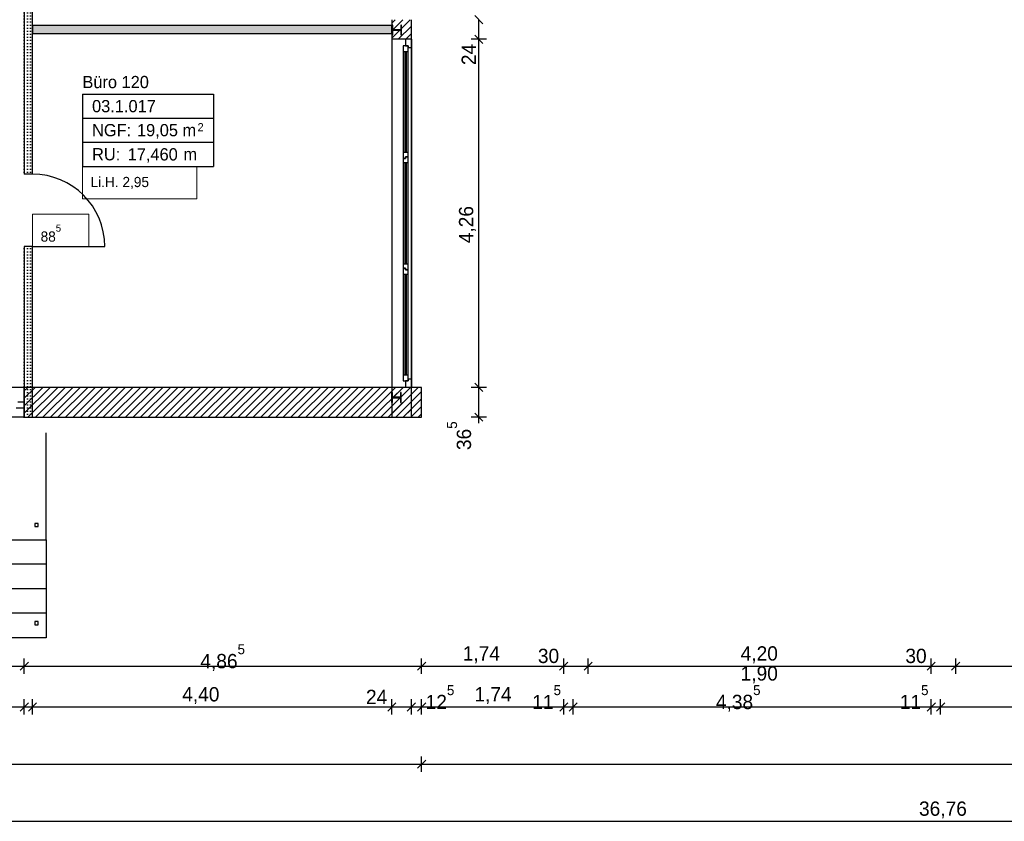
# Model space of a CAD drawing. Extents: x -28.8 to 46.3, y -5 to 85.1.
# Tile 3 of 26: x 7.1 to 19.1, y -4.9 to 4.9. Entities that reach past the tile are written whole.
import ezdxf

# ---------------------------------------------------------------- set-up
doc = ezdxf.new("R2010")
doc.units = 0
doc.header["$MEASUREMENT"] = 0
doc.linetypes.add('Wipeout_Contour', pattern=[1, 0, -1])
for name, color, linetype in [('1._OG_2_0', 7, 'Continuous'), ('1._OG_2_P_BM_AUSSEN', 7, 'Continuous'), ('1._OG_2_P_ZE_TEXT', 7, 'Continuous'), ('1._OG_2_R_NT_INNENWAND', 7, 'Continuous'), ('1._OG_2_R_NT_STAHL', 7, 'Continuous'), ('1._OG_2_R_NT_TREPPE', 7, 'Continuous'), ('1._OG_2_R_TR_AUSSENWAND', 7, 'Continuous'), ('1._OG_2_Räume', 7, 'Continuous')]:
    doc.layers.add(name, color=color, linetype=linetype)
doc.styles.add('ERSTELLTER_STIL_1', font='txt')
doc.styles.add('ERSTELLTER_STIL_2', font='txt')
pattern_1 = [(45, (0, 0), (-0.04596194, 0.04596194), [])]
pattern_2 = [(0, (0, 0), (0, 0.0375), [0, -0.0375])]

msp = doc.modelspace()

# ---------------------------------------------------------------- hatches: boundary and pattern name
at = {"layer": '1._OG_2_R_NT_INNENWAND', "linetype": 'Continuous', "ltscale": 1000}
h = msp.add_hatch(dxfattribs=at)
h.set_pattern_fill('Gips_0002', color=256, style=0, pattern_type=2)
h.set_pattern_definition(pattern_2)
h.paths.add_polyline_path([(7.125, 2.975), (7.225, 2.975), (7.225, 6.515), (7.125, 6.515)], flags=0)
h = msp.add_hatch(dxfattribs=at)
h.set_pattern_fill('Gips_0002', color=256, style=0, pattern_type=2)
h.set_pattern_definition(pattern_2)
h.paths.add_polyline_path([(11.625, 4.795), (7.225, 4.795), (7.225, 4.695), (11.625, 4.695)], flags=0)
at = {"layer": '1._OG_2_R_TR_AUSSENWAND', "linetype": 'Continuous', "ltscale": 1000}
h = msp.add_hatch(dxfattribs=at)
h.set_pattern_fill('MW_Kalksandstein_0002', color=256, style=0, pattern_type=2)
h.set_pattern_definition(pattern_1)
h.paths.add_polyline_path([(11.625, 4.625), (11.795, 4.625), (11.865, 4.625), (11.865, 4.865), (11.795, 4.865), (11.625, 4.865)], flags=0)
h = msp.add_hatch(dxfattribs=at)
h.set_pattern_fill('MW_Kalksandstein_0002', color=256, style=0, pattern_type=2)
h.set_pattern_definition(pattern_1)
h.paths.add_polyline_path([(7.125, 0.185), (7.125, 0.115), (7.125, 0), (11.99, 0), (11.99, 0.365), (7.125, 0.365)], flags=0)
h = msp.add_hatch(dxfattribs=at)
h.set_pattern_fill('MW_Kalksandstein_0002', color=256, style=0, pattern_type=2)
h.set_pattern_definition(pattern_1)
h.paths.add_polyline_path([(11.625, 0), (11.865, 0), (11.865, 0.365), (11.795, 0.365), (11.625, 0.365)], flags=0)

# ---------------------------------------------------------------- linework, layer by layer
at = {"layer": '1._OG_2_0', "linetype": 'Continuous', "ltscale": 1000}
for p, q in [((11.795, 4.625), (11.625, 4.625)), ((11.865, 4.625), (11.795, 4.625)), ((7.225, 2.975), (7.125, 2.975)), ((7.225, 2.09), (7.125, 2.09)), ((7.125, 0.185), (7.125, 0.365)), ((11.795, 0.365), (11.625, 0.365)), ((11.865, 0.365), (11.795, 0.365)), ((7.125, 0.115), (7.125, 0.185)), ((7.125, 0), (7.125, 0.115))]:
    msp.add_line(p, q, dxfattribs=at)
at = {"layer": '1._OG_2_P_BM_AUSSEN', "linetype": 'Continuous', "ltscale": 1000}
for p, q in [((12.64, 4.915), (12.74, 4.815)), ((12.69, 4.625), (12.69, 4.865)), ((12.784, 4.625), (12.596, 4.625)), ((12.64, 4.675), (12.74, 4.575)), ((12.69, 0.365), (12.69, 4.625)), ((12.784, 0.365), (12.596, 0.365)), ((12.64, 0.415), (12.74, 0.315)), ((12.69, 0), (12.69, 0.365)), ((12.784, 0), (12.596, 0)), ((12.64, 0.05), (12.74, -0.05)), ((12.69, -0.075), (12.69, 0)), ((7.175, -2.997), (7.075, -3.097)), ((7.125, -3.141), (7.125, -2.953)), ((12.04, -2.997), (11.94, -3.097)), ((11.99, -3.141), (11.99, -2.953)), ((13.78, -2.997), (13.68, -3.097)), ((13.73, -3.141), (13.73, -2.953)), ((14.08, -2.997), (13.98, -3.097)), ((14.03, -3.141), (14.03, -2.953)), ((18.28, -2.997), (18.18, -3.097)), ((18.23, -3.141), (18.23, -2.953)), ((18.58, -2.997), (18.48, -3.097)), ((18.53, -3.141), (18.53, -2.953)), ((4.865, -3.047), (7.125, -3.047)), ((7.125, -3.047), (11.99, -3.047)), ((11.99, -3.047), (13.73, -3.047)), ((13.73, -3.047), (14.03, -3.047)), ((14.03, -3.047), (18.23, -3.047)), ((18.23, -3.047), (18.53, -3.047)), ((18.53, -3.047), (22.73, -3.047)), ((7.125, -3.641), (7.125, -3.453)), ((7.225, -3.641), (7.225, -3.453)), ((11.625, -3.641), (11.625, -3.453)), ((11.865, -3.641), (11.865, -3.453)), ((11.99, -3.641), (11.99, -3.453)), ((13.731, -3.641), (13.731, -3.453)), ((13.846, -3.641), (13.846, -3.453)), ((18.231, -3.641), (18.231, -3.453)), ((18.346, -3.641), (18.346, -3.453)), ((4.865, -3.547), (7.125, -3.547)), ((7.175, -3.497), (7.075, -3.597)), ((7.125, -3.547), (7.225, -3.547)), ((7.275, -3.497), (7.175, -3.597)), ((7.225, -3.547), (11.625, -3.547)), ((11.675, -3.497), (11.575, -3.597)), ((11.625, -3.547), (11.865, -3.547)), ((11.915, -3.497), (11.815, -3.597)), ((11.865, -3.547), (11.99, -3.547)), ((12.04, -3.497), (11.94, -3.597)), ((11.99, -3.547), (13.731, -3.547)), ((13.781, -3.497), (13.681, -3.597)), ((13.731, -3.547), (13.846, -3.547)), ((13.896, -3.497), (13.796, -3.597)), ((13.846, -3.547), (18.231, -3.547)), ((18.281, -3.497), (18.181, -3.597)), ((18.231, -3.547), (18.346, -3.547)), ((18.396, -3.497), (18.296, -3.597)), ((18.346, -3.547), (22.731, -3.547)), ((12.04, -4.197), (11.94, -4.297)), ((11.99, -4.341), (11.99, -4.153)), ((0, -4.247), (11.99, -4.247)), ((11.99, -4.247), (36.395, -4.247)), ((0, -4.947), (36.76, -4.947))]:
    msp.add_line(p, q, dxfattribs=at)
at = {"layer": '1._OG_2_P_ZE_TEXT', "color": 255, "linetype": 'Continuous', "lineweight": 18, "ltscale": 1000}
for p, q in [((9.238, 3.069), (7.837, 3.069)), ((7.837, 3.069), (7.837, 2.673)), ((9.238, 2.673), (9.238, 3.069)), ((7.837, 2.673), (9.238, 2.673)), ((7.915, 2.486), (7.225, 2.486)), ((7.225, 2.486), (7.225, 2.09)), ((7.915, 2.09), (7.915, 2.486)), ((7.225, 2.09), (7.915, 2.09))]:
    msp.add_line(p, q, dxfattribs=at)
at = {"layer": '1._OG_2_R_NT_INNENWAND', "linetype": 'Continuous', "ltscale": 1000}
for p, q in [((7.125, 6.515), (7.125, 2.975)), ((7.225, 2.975), (7.225, 6.515)), ((11.625, 4.795), (7.225, 4.795)), ((7.225, 4.795), (7.225, 4.695)), ((11.625, 4.695), (11.625, 4.795)), ((7.225, 4.695), (11.625, 4.695)), ((7.225, 0), (7.225, 2.09)), ((7.225, 2.09), (8.11, 2.09)), ((7.125, 0), (7.225, 0))]:
    msp.add_line(p, q, dxfattribs=at)
msp.add_arc((7.225, 2.09), 0.885, 0, 90, dxfattribs=at)
at = {"layer": '1._OG_2_R_NT_STAHL', "linetype": 'Continuous', "ltscale": 1000}
for p, q in [((11.636, 4.8), (11.625, 4.8)), ((11.625, 4.8), (11.625, 4.68)), ((11.636, 4.75), (11.636, 4.8)), ((11.636, 4.68), (11.636, 4.73)), ((11.727, 4.743), (11.643, 4.743)), ((11.643, 4.737), (11.727, 4.737)), ((11.745, 4.8), (11.734, 4.8)), ((11.734, 4.8), (11.734, 4.75)), ((11.734, 4.73), (11.734, 4.68)), ((11.625, 4.68), (11.636, 4.68)), ((11.633, 0.3), (11.623, 0.3)), ((11.623, 0.3), (11.623, 0.18)), ((11.633, 0.25), (11.633, 0.3)), ((11.725, 0.243), (11.64, 0.243)), ((11.742, 0.3), (11.732, 0.3)), ((11.732, 0.3), (11.732, 0.25)), ((11.742, 0.18), (11.742, 0.3)), ((11.623, 0.18), (11.633, 0.18)), ((11.633, 0.18), (11.633, 0.23)), ((11.64, 0.237), (11.725, 0.237)), ((11.732, 0.23), (11.732, 0.18)), ((11.732, 0.18), (11.742, 0.18))]:
    msp.add_line(p, q, dxfattribs=at)
for centre, start, end in [((11.643, 4.75), 180, 270), ((11.643, 4.73), 90, 180), ((11.727, 4.75), 270, 0), ((11.727, 4.73), 0, 90), ((11.64, 0.25), 180, 270), ((11.725, 0.25), 270, 0), ((11.64, 0.23), 90, 180), ((11.725, 0.23), 0, 90)]:
    msp.add_arc(centre, 0.0065, start, end, dxfattribs=at)
at = {"layer": '1._OG_2_R_NT_TREPPE', "linetype": 'Continuous', "ltscale": 1000}
for p, q in [((7.395, -1.5), (7.395, -0.191)), ((7.295, -1.3), (7.255, -1.3)), ((7.255, -1.3), (7.255, -1.34)), ((7.295, -1.34), (7.295, -1.3)), ((7.255, -1.34), (7.295, -1.34)), ((4.595, -1.5), (7.395, -1.5)), ((7.395, -1.5), (7.395, -1.8)), ((7.395, -1.8), (4.595, -1.8)), ((7.395, -1.8), (7.395, -2.1)), ((7.395, -2.1), (4.595, -2.1)), ((7.395, -2.1), (7.395, -2.4)), ((7.395, -2.4), (4.595, -2.4)), ((7.395, -2.4), (7.395, -2.7)), ((7.295, -2.5), (7.255, -2.5)), ((7.255, -2.5), (7.255, -2.54)), ((7.295, -2.54), (7.295, -2.5)), ((7.255, -2.54), (7.295, -2.54)), ((7.395, -2.7), (6.095, -2.7))]:
    msp.add_line(p, q, dxfattribs=at)
at = {"layer": '1._OG_2_R_TR_AUSSENWAND', "linetype": 'Continuous', "ltscale": 1000}
for p, q in [((11.625, 4.865), (11.625, 4.625)), ((11.865, 4.625), (11.865, 4.865)), ((11.625, 4.625), (11.625, 0.365)), ((11.865, 4.625), (11.865, 0.365)), ((7.125, 0.365), (4.865, 0.365)), ((11.99, 0.365), (7.125, 0.365)), ((11.625, 0.365), (11.625, 0)), ((11.865, 0), (11.865, 0.365)), ((11.99, 0), (11.99, 0.365)), ((7.125, 0), (4.865, 0)), ((7.125, 0), (11.99, 0)), ((11.625, 0), (11.865, 0))]:
    msp.add_line(p, q, dxfattribs=at)
at = {"layer": '1._OG_2_Räume', "linetype": 'Continuous', "ltscale": 1000}
for p, q in [((7.837, 3.953), (7.837, 3.069)), ((7.837, 3.953), (9.441, 3.953)), ((9.441, 3.953), (9.441, 3.069)), ((7.837, 3.659), (9.441, 3.659)), ((7.837, 3.364), (9.441, 3.364)), ((7.837, 3.069), (9.441, 3.069))]:
    msp.add_line(p, q, dxfattribs=at)

# ---------------------------------------------------------------- texts
at = {"layer": '1._OG_2_P_BM_AUSSEN', "linetype": 'Continuous', "char_height": 0.175, "attachment_point": 7, "rotation": 90, "style": 'ERSTELLTER_STIL_2'}
for s, insert in [('{24}', (12.655, 4.309)), ('{4,26}', (12.655, 2.129)), ('{36\\A1{\\H0.7x;\\S5^  ;}}', (12.598, -0.403))]:
    msp.add_mtext(s, dxfattribs=dict(at, insert=insert))
at = {"layer": '1._OG_2_P_BM_AUSSEN', "linetype": 'Continuous', "char_height": 0.175, "attachment_point": 7, "style": 'ERSTELLTER_STIL_2'}
for s, insert in [('{4,86\\A1{\\H0.7x;\\S5^  ;}}', (9.281, -3.106)), ('{1,74}', (12.494, -3.012)), ('{30}', (13.414, -3.012)), ('{4,20}', (15.897, -3.012)), ('{30}', (17.914, -3.012)), ('{1,90}', (15.897, -3.257)), ('{4,40}', (9.059, -3.512)), ('{24}', (11.309, -3.512)), ('{12\\A1{\\H0.7x;\\S5^  ;}}', (12.04, -3.574)), ('{1,74}', (12.637, -3.512)), ('{11\\A1{\\H0.7x;\\S5^  ;}}', (13.346, -3.574)), ('{4,38\\A1{\\H0.7x;\\S5^  ;}}', (15.594, -3.606)), ('{11\\A1{\\H0.7x;\\S5^  ;}}', (17.846, -3.574)), ('{36,76}', (18.081, -4.912))]:
    msp.add_mtext(s, dxfattribs=dict(at, insert=insert))
at = {"layer": '1._OG_2_P_ZE_TEXT', "linetype": 'Continuous', "char_height": 0.125, "attachment_point": 1, "style": 'ERSTELLTER_STIL_2'}
for s, insert in [('{Li.H. 2,95}', (7.937, 2.941)), ('{88\\A1{\\H0.7x;\\S5^  ;}}', (7.325, 2.358))]:
    msp.add_mtext(s, dxfattribs=dict(at, insert=insert))
at = {"layer": '1._OG_2_Räume', "linetype": 'Continuous'}
for s, insert, char_height, attachment_point, style in [('{Büro 120}', (7.837, 4.177), 0.15, 1, 'ERSTELLTER_STIL_1'), ('{03.1.017 }', (7.955, 3.882), 0.15, 1, 'ERSTELLTER_STIL_2'), ('{NGF: }', (7.955, 3.588), 0.15, 1, 'ERSTELLTER_STIL_2'), ('{19,05 m}', (8.505, 3.588), 0.15, 1, 'ERSTELLTER_STIL_2'), ('{2}', (9.247, 3.599), 0.1, 1, 'ERSTELLTER_STIL_2'), ('{RU: }', (7.955, 3.293), 0.15, 1, 'ERSTELLTER_STIL_2'), ('{17,460}', (8.391, 3.114), 0.15, 7, 'ERSTELLTER_STIL_2'), ('{ m}', (9.018, 3.293), 0.15, 1, 'ERSTELLTER_STIL_2')]:
    msp.add_mtext(s, dxfattribs=dict(at, insert=insert, char_height=char_height, attachment_point=attachment_point, style=style))

# ---------------------------------------------------------------- next in the draw order: wipeouts: each hides what was drawn before it
at = {"color": 254, "linetype": 'Wipeout_Contour', "lineweight": 0, "ltscale": 49.043583}
msp.add_wipeout([(11.865, 4.525), (11.825, 4.525), (11.825, 0.465), (11.865, 0.465)], dxfattribs=at).dxf.layer = '1._OG_2_R_TR_AUSSENWAND'
at = {"color": 254, "linetype": 'Wipeout_Contour', "lineweight": 0, "ltscale": 43.077139}
msp.add_wipeout([(7.125, 0.185), (7.045, 0.185), (7.045, 0.155), (7.025, 0.155), (7.025, 0.115), (7.125, 0.115)], dxfattribs=at).dxf.layer = '1._OG_2_R_TR_AUSSENWAND'

# ---------------------------------------------------------------- next in the draw order: hatches: boundary and pattern name
at = {"layer": '1._OG_2_R_NT_INNENWAND', "linetype": 'Continuous', "ltscale": 1000}
h = msp.add_hatch(dxfattribs=at)
h.set_pattern_fill('Gips_0002', color=256, style=0, pattern_type=2)
h.set_pattern_definition(pattern_2)
h.paths.add_polyline_path([(7.125, 0), (7.225, 0), (7.225, 2.09), (7.125, 2.09)], flags=0)

# ---------------------------------------------------------------- next in the draw order: linework, layer by layer
msp.add_line((7.125, 2.09), (7.125, 0), dxfattribs=at)
at = {"layer": '1._OG_2_R_TR_AUSSENWAND', "linetype": 'Continuous', "ltscale": 1000}
for p, q in [((7.125, 0.185), (7.045, 0.185)), ((7.125, 0.115), (7.125, 0.185)), ((7.025, 0.115), (7.125, 0.115))]:
    msp.add_line(p, q, dxfattribs=at)

# ---------------------------------------------------------------- next in the draw order: wipeouts: each hides what was drawn before it
at = {"color": 254, "linetype": 'Wipeout_Contour', "lineweight": 0, "ltscale": 76.03205}
msp.add_wipeout([(11.795, 4.625), (11.795, 4.545), (11.825, 4.545), (11.825, 4.525), (11.865, 4.525), (11.865, 4.625)], dxfattribs=at).dxf.layer = '1._OG_2_R_TR_AUSSENWAND'
at = {"color": 254, "linetype": 'Wipeout_Contour', "lineweight": 0, "ltscale": 71.232668}
msp.add_wipeout([(11.865, 0.365), (11.865, 0.465), (11.825, 0.465), (11.825, 0.445), (11.795, 0.445), (11.795, 0.365)], dxfattribs=at).dxf.layer = '1._OG_2_R_TR_AUSSENWAND'

# ---------------------------------------------------------------- next in the draw order: linework, layer by layer
at = {"layer": '1._OG_2_R_NT_STAHL', "linetype": 'Continuous', "ltscale": 1000}
for p, q in [((11.745, 4.68), (11.745, 4.8)), ((11.734, 4.68), (11.745, 4.68))]:
    msp.add_line(p, q, dxfattribs=at)
at = {"layer": '1._OG_2_R_TR_AUSSENWAND', "linetype": 'Continuous', "ltscale": 1000}
for p, q in [((11.865, 4.625), (11.795, 4.625)), ((11.865, 0.365), (11.795, 0.365))]:
    msp.add_line(p, q, dxfattribs=at)

# ---------------------------------------------------------------- next in the draw order: wipeouts: each hides what was drawn before it
at = {"color": 254, "linetype": 'Wipeout_Contour', "lineweight": 0, "ltscale": 49.780292}
msp.add_wipeout([(11.825, 4.475), (11.805, 4.475), (11.805, 3.238), (11.825, 3.238)], dxfattribs=at).dxf.layer = '1._OG_2_R_TR_AUSSENWAND'

# ---------------------------------------------------------------- next in the draw order: wipeouts: each hides what was drawn before it
at = {"color": 254, "linetype": 'Wipeout_Contour', "lineweight": 0, "ltscale": 49.628302}
msp.add_wipeout([(11.785, 4.475), (11.765, 4.475), (11.765, 3.238), (11.785, 3.238)], dxfattribs=at).dxf.layer = '1._OG_2_R_TR_AUSSENWAND'

# ---------------------------------------------------------------- next in the draw order: wipeouts: each hides what was drawn before it
at = {"color": 254, "linetype": 'Wipeout_Contour', "lineweight": 0, "ltscale": 50.547692}
msp.add_wipeout([(11.825, 4.545), (11.765, 4.545), (11.765, 4.475), (11.825, 4.475)], dxfattribs=at).dxf.layer = '1._OG_2_R_TR_AUSSENWAND'
at = {"color": 254, "linetype": 'Wipeout_Contour', "lineweight": 0, "ltscale": 73.259989}
msp.add_wipeout([(11.825, 3.188), (11.825, 3.238), (11.765, 3.238), (11.765, 3.168), (11.795, 3.168), (11.795, 3.188)], dxfattribs=at).dxf.layer = '1._OG_2_R_TR_AUSSENWAND'

# ---------------------------------------------------------------- next in the draw order: linework, layer by layer
at = {"layer": '1._OG_2_R_TR_AUSSENWAND', "linetype": 'Continuous', "ltscale": 1000}
for p, q in [((11.795, 4.625), (11.795, 4.545)), ((11.825, 4.545), (11.765, 4.545)), ((11.795, 4.545), (11.825, 4.545))]:
    msp.add_line(p, q, dxfattribs=at)

# ---------------------------------------------------------------- next in the draw order: wipeouts: each hides what was drawn before it
at = {"color": 254, "linetype": 'Wipeout_Contour', "lineweight": 0, "ltscale": 49.704291}
msp.add_wipeout([(11.785, 4.475), (11.785, 3.238), (11.805, 3.238), (11.805, 4.475)], dxfattribs=at).dxf.layer = '1._OG_2_R_TR_AUSSENWAND'
at = {"color": 254, "linetype": 'Wipeout_Contour', "lineweight": 0, "ltscale": 48.384223}
msp.add_wipeout([(11.825, 3.118), (11.805, 3.118), (11.805, 1.872), (11.825, 1.872)], dxfattribs=at).dxf.layer = '1._OG_2_R_TR_AUSSENWAND'

# ---------------------------------------------------------------- next in the draw order: linework, layer by layer
at = {"layer": '1._OG_2_R_TR_AUSSENWAND', "linetype": 'Continuous', "ltscale": 1000}
for p, q in [((11.865, 4.525), (11.865, 4.625)), ((11.765, 4.545), (11.765, 4.475)), ((11.765, 4.475), (11.825, 4.475)), ((11.825, 4.545), (11.825, 4.525)), ((11.825, 4.475), (11.825, 4.545)), ((11.825, 4.525), (11.865, 4.525))]:
    msp.add_line(p, q, dxfattribs=at)

# ---------------------------------------------------------------- next in the draw order: wipeouts: each hides what was drawn before it
at = {"color": 254, "linetype": 'Wipeout_Contour', "lineweight": 0, "ltscale": 48.227871}
msp.add_wipeout([(11.785, 3.118), (11.765, 3.118), (11.765, 1.872), (11.785, 1.872)], dxfattribs=at).dxf.layer = '1._OG_2_R_TR_AUSSENWAND'

# ---------------------------------------------------------------- next in the draw order: wipeouts: each hides what was drawn before it
at = {"color": 254, "linetype": 'Wipeout_Contour', "lineweight": 0, "ltscale": 73.420855}
msp.add_wipeout([(11.765, 3.168), (11.765, 3.118), (11.825, 3.118), (11.825, 3.188), (11.795, 3.188), (11.795, 3.168)], dxfattribs=at).dxf.layer = '1._OG_2_R_TR_AUSSENWAND'
at = {"color": 254, "linetype": 'Wipeout_Contour', "lineweight": 0, "ltscale": 71.596983}
msp.add_wipeout([(11.795, 1.822), (11.795, 1.802), (11.825, 1.802), (11.825, 1.872), (11.765, 1.872), (11.765, 1.822)], dxfattribs=at).dxf.layer = '1._OG_2_R_TR_AUSSENWAND'

# ---------------------------------------------------------------- next in the draw order: linework, layer by layer
at = {"layer": '1._OG_2_R_TR_AUSSENWAND', "linetype": 'Continuous', "ltscale": 1000}
for p, q in [((11.765, 4.475), (11.765, 3.238)), ((11.785, 4.475), (11.785, 3.238)), ((11.805, 3.238), (11.805, 4.475)), ((11.825, 3.238), (11.825, 4.475)), ((11.825, 3.238), (11.765, 3.238)), ((11.795, 3.188), (11.825, 3.188)), ((11.825, 3.188), (11.795, 3.188)), ((11.825, 3.188), (11.825, 3.238))]:
    msp.add_line(p, q, dxfattribs=at)

# ---------------------------------------------------------------- next in the draw order: wipeouts: each hides what was drawn before it
at = {"color": 254, "linetype": 'Wipeout_Contour', "lineweight": 0, "ltscale": 48.306044}
msp.add_wipeout([(11.785, 3.118), (11.785, 1.872), (11.805, 1.872), (11.805, 3.118)], dxfattribs=at).dxf.layer = '1._OG_2_R_TR_AUSSENWAND'
at = {"color": 254, "linetype": 'Wipeout_Contour', "lineweight": 0, "ltscale": 47.572891}
msp.add_wipeout([(11.825, 1.752), (11.805, 1.752), (11.805, 0.515), (11.825, 0.515)], dxfattribs=at).dxf.layer = '1._OG_2_R_TR_AUSSENWAND'

# ---------------------------------------------------------------- next in the draw order: linework, layer by layer
at = {"layer": '1._OG_2_R_TR_AUSSENWAND', "linetype": 'Continuous', "ltscale": 1000}
for p, q in [((11.765, 3.238), (11.765, 3.168)), ((11.765, 3.168), (11.795, 3.168)), ((11.765, 3.168), (11.765, 3.118)), ((11.795, 3.168), (11.765, 3.168)), ((11.795, 3.168), (11.795, 3.188)), ((11.795, 3.188), (11.795, 3.168)), ((11.825, 3.118), (11.825, 3.188)), ((11.765, 3.118), (11.825, 3.118))]:
    msp.add_line(p, q, dxfattribs=at)

# ---------------------------------------------------------------- next in the draw order: wipeouts: each hides what was drawn before it
at = {"color": 254, "linetype": 'Wipeout_Contour', "lineweight": 0, "ltscale": 47.413911}
msp.add_wipeout([(11.785, 1.752), (11.765, 1.752), (11.765, 0.515), (11.785, 0.515)], dxfattribs=at).dxf.layer = '1._OG_2_R_TR_AUSSENWAND'

# ---------------------------------------------------------------- next in the draw order: wipeouts: each hides what was drawn before it
at = {"color": 254, "linetype": 'Wipeout_Contour', "lineweight": 0, "ltscale": 71.690068}
msp.add_wipeout([(11.795, 1.802), (11.795, 1.822), (11.765, 1.822), (11.765, 1.752), (11.825, 1.752), (11.825, 1.802)], dxfattribs=at).dxf.layer = '1._OG_2_R_TR_AUSSENWAND'
at = {"color": 254, "linetype": 'Wipeout_Contour', "lineweight": 0, "ltscale": 47.261226}
msp.add_wipeout([(11.825, 0.515), (11.765, 0.515), (11.765, 0.445), (11.825, 0.445)], dxfattribs=at).dxf.layer = '1._OG_2_R_TR_AUSSENWAND'

# ---------------------------------------------------------------- next in the draw order: linework, layer by layer
at = {"layer": '1._OG_2_R_TR_AUSSENWAND', "linetype": 'Continuous', "ltscale": 1000}
for p, q in [((11.765, 3.118), (11.765, 1.872)), ((11.785, 3.118), (11.785, 1.872)), ((11.805, 1.872), (11.805, 3.118)), ((11.825, 1.872), (11.825, 3.118)), ((11.825, 1.872), (11.765, 1.872)), ((11.765, 1.872), (11.765, 1.822)), ((11.765, 1.822), (11.795, 1.822)), ((11.795, 1.822), (11.765, 1.822)), ((11.765, 0.445), (11.825, 0.445)), ((11.825, 0.445), (11.795, 0.445)), ((11.795, 0.445), (11.795, 0.365))]:
    msp.add_line(p, q, dxfattribs=at)

# ---------------------------------------------------------------- next in the draw order: wipeouts: each hides what was drawn before it
at = {"color": 254, "linetype": 'Wipeout_Contour', "lineweight": 0, "ltscale": 47.4934}
msp.add_wipeout([(11.785, 1.752), (11.785, 0.515), (11.805, 0.515), (11.805, 1.752)], dxfattribs=at).dxf.layer = '1._OG_2_R_TR_AUSSENWAND'

# ---------------------------------------------------------------- next in the draw order: linework, layer by layer
at = {"layer": '1._OG_2_R_TR_AUSSENWAND', "linetype": 'Continuous', "ltscale": 1000}
for p, q in [((11.865, 0.465), (11.865, 4.525)), ((11.765, 1.822), (11.765, 1.752)), ((11.795, 1.822), (11.795, 1.802)), ((11.795, 1.802), (11.795, 1.822)), ((11.825, 1.802), (11.825, 1.872)), ((11.765, 1.752), (11.765, 0.515)), ((11.765, 1.752), (11.825, 1.752)), ((11.785, 1.752), (11.785, 0.515)), ((11.795, 1.802), (11.825, 1.802)), ((11.825, 1.802), (11.795, 1.802)), ((11.805, 0.515), (11.805, 1.752)), ((11.825, 1.752), (11.825, 1.802)), ((11.825, 0.515), (11.825, 1.752)), ((11.825, 0.515), (11.765, 0.515)), ((11.765, 0.515), (11.765, 0.445)), ((11.825, 0.445), (11.825, 0.515)), ((11.865, 0.465), (11.825, 0.465)), ((11.825, 0.465), (11.825, 0.445)), ((11.865, 0.365), (11.865, 0.465))]:
    msp.add_line(p, q, dxfattribs=at)

doc.saveas('drawing.dxf')
